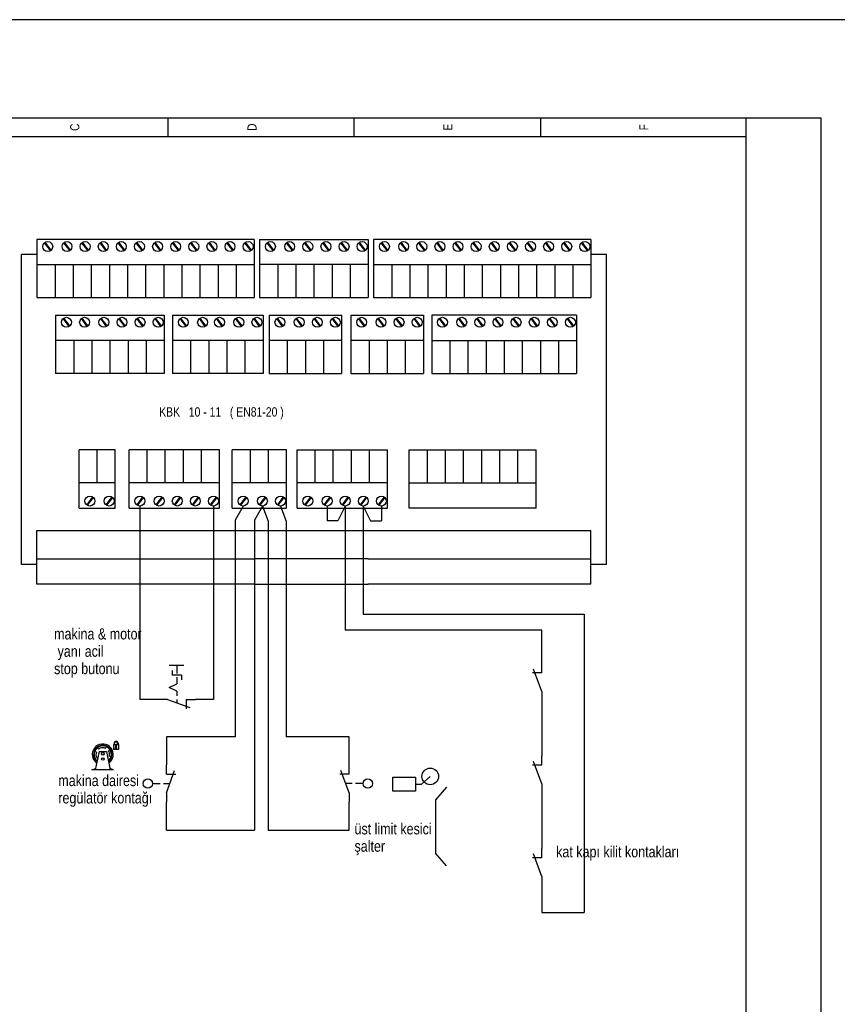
# Model space of a CAD drawing. Header units: centimetres. Extents: x 0 to 13360, y -30 to 2970.
# Tile 25 of 27: x 11550 to 11964, y 2471 to 2970. Entities that reach past the tile are written whole.
import ezdxf
from ezdxf.enums import TextEntityAlignment as Align

# ---------------------------------------------------------------- set-up
doc = ezdxf.new("R2010")
doc.units = ezdxf.units.CM
for name, color, linetype in [('ASN-CERCEVE', 7, 'CONTINUOUS'), ('ASN-ELEKTRIK', 3, 'CONTINUOUS'), ('ASN-ELEKTRIK-YAZI', 4, 'CONTINUOUS')]:
    doc.layers.add(name, color=color, linetype=linetype)
doc.styles.get("Standard").update_dxf_attribs({"font": 'arial.ttf', "width": 0.8})

msp = doc.modelspace()

# ---------------------------------------------------------------- linework, layer by layer
at = {"layer": 'ASN-CERCEVE'}
for points in [[(0, 0), (13359.95, 0), (13359.95, 2970), (0, 2970)], [(100, 0), (13334.95, 0), (13334.95, 2970), (100, 2970)]]:
    msp.add_lwpolyline(points, close=True, dxfattribs=at)
at = {"layer": 'ASN-ELEKTRIK'}
for p, q in [((11289.15, 2920.2), (11955.9, 2920.2)), ((11624.89, 2920.2), (11624.89, 2910.74)), ((11719.46, 2910.74), (11719.46, 2920.2)), ((11814.04, 2910.74), (11814.04, 2920.2)), ((11918.07, 1974.44), (11918.07, 2920.2)), ((11955.9, 2920.2), (11955.9, 1974.44)), ((11289.15, 2910.74), (11918.07, 2910.74)), ((11558.59, 2858.58), (11558.59, 2829.05)), ((11668.76, 2858.58), (11558.59, 2858.58)), ((11565.44, 2852.86), (11562.45, 2856.89)), ((11565.44, 2852.86), (11562.45, 2856.89)), ((11565.75, 2853.1), (11562.78, 2857.12)), ((11565.75, 2853.1), (11562.78, 2857.12)), ((11575.21, 2852.86), (11572.22, 2856.89)), ((11575.21, 2852.86), (11572.22, 2856.89)), ((11575.52, 2853.1), (11572.55, 2857.12)), ((11575.52, 2853.1), (11572.55, 2857.12)), ((11584.39, 2852.86), (11581.41, 2856.89)), ((11584.39, 2852.86), (11581.41, 2856.89)), ((11584.7, 2853.1), (11581.73, 2857.12)), ((11584.7, 2853.1), (11581.73, 2857.12)), ((11593.57, 2852.86), (11590.59, 2856.89)), ((11593.57, 2852.86), (11590.59, 2856.89)), ((11593.88, 2853.1), (11590.91, 2857.12)), ((11593.88, 2853.1), (11590.91, 2857.12)), ((11602.75, 2852.86), (11599.77, 2856.89)), ((11602.75, 2852.86), (11599.77, 2856.89)), ((11603.06, 2853.1), (11600.09, 2857.12)), ((11603.06, 2853.1), (11600.09, 2857.12)), ((11611.93, 2852.86), (11608.95, 2856.89)), ((11611.93, 2852.86), (11608.95, 2856.89)), ((11612.25, 2853.1), (11609.27, 2857.12)), ((11612.25, 2853.1), (11609.27, 2857.12)), ((11621.11, 2852.86), (11618.13, 2856.89)), ((11621.11, 2852.86), (11618.13, 2856.89)), ((11621.43, 2853.1), (11618.45, 2857.12)), ((11621.43, 2853.1), (11618.45, 2857.12)), ((11630.29, 2852.86), (11627.31, 2856.89)), ((11630.29, 2852.86), (11627.31, 2856.89)), ((11630.61, 2853.1), (11627.63, 2857.12)), ((11630.61, 2853.1), (11627.63, 2857.12)), ((11639.48, 2852.86), (11636.49, 2856.89)), ((11639.48, 2852.86), (11636.49, 2856.89)), ((11639.79, 2853.1), (11636.81, 2857.12)), ((11639.79, 2853.1), (11636.81, 2857.12)), ((11648.66, 2852.86), (11645.67, 2856.89)), ((11648.66, 2852.86), (11645.67, 2856.89)), ((11648.97, 2853.1), (11645.99, 2857.12)), ((11648.97, 2853.1), (11645.99, 2857.12)), ((11657.84, 2852.86), (11654.85, 2856.89)), ((11657.84, 2852.86), (11654.85, 2856.89)), ((11658.15, 2853.1), (11655.17, 2857.12)), ((11658.15, 2853.1), (11655.17, 2857.12)), ((11667.02, 2852.86), (11664.03, 2856.89)), ((11667.02, 2852.86), (11664.03, 2856.89)), ((11667.33, 2853.1), (11664.35, 2857.12)), ((11667.33, 2853.1), (11664.35, 2857.12)), ((11668.76, 2858.58), (11668.76, 2829.05)), ((11671.46, 2858.58), (11671.46, 2829.05)), ((11671.46, 2858.58), (11726.54, 2858.58)), ((11678.31, 2852.86), (11675.32, 2856.89)), ((11678.31, 2852.86), (11675.32, 2856.89)), ((11678.62, 2853.1), (11675.65, 2857.12)), ((11678.62, 2853.1), (11675.65, 2857.12)), ((11688.08, 2852.86), (11685.09, 2856.89)), ((11688.08, 2852.86), (11685.09, 2856.89)), ((11688.39, 2853.1), (11685.42, 2857.12)), ((11688.39, 2853.1), (11685.42, 2857.12)), ((11697.26, 2852.86), (11694.28, 2856.89)), ((11697.26, 2852.86), (11694.28, 2856.89)), ((11697.57, 2853.1), (11694.6, 2857.12)), ((11697.57, 2853.1), (11694.6, 2857.12)), ((11706.44, 2852.86), (11703.46, 2856.89)), ((11706.44, 2852.86), (11703.46, 2856.89)), ((11706.75, 2853.1), (11703.78, 2857.12)), ((11706.75, 2853.1), (11703.78, 2857.12)), ((11715.62, 2852.86), (11712.64, 2856.89)), ((11715.62, 2852.86), (11712.64, 2856.89)), ((11715.94, 2853.1), (11712.96, 2857.12)), ((11715.94, 2853.1), (11712.96, 2857.12)), ((11724.8, 2852.86), (11721.82, 2856.89)), ((11724.8, 2852.86), (11721.82, 2856.89)), ((11725.12, 2853.1), (11722.14, 2857.12)), ((11725.12, 2853.1), (11722.14, 2857.12)), ((11726.54, 2858.58), (11726.54, 2829.05)), ((11726.54, 2858.58), (11726.54, 2829.05)), ((11729.25, 2858.58), (11729.25, 2829.05)), ((11839.42, 2858.58), (11729.25, 2858.58)), ((11736.1, 2852.86), (11733.11, 2856.89)), ((11736.1, 2852.86), (11733.11, 2856.89)), ((11736.41, 2853.1), (11733.43, 2857.12)), ((11736.41, 2853.1), (11733.43, 2857.12)), ((11745.87, 2852.86), (11742.88, 2856.89)), ((11745.87, 2852.86), (11742.88, 2856.89)), ((11746.18, 2853.1), (11743.2, 2857.12)), ((11746.18, 2853.1), (11743.2, 2857.12)), ((11755.05, 2852.86), (11752.06, 2856.89)), ((11755.05, 2852.86), (11752.06, 2856.89)), ((11755.36, 2853.1), (11752.38, 2857.12)), ((11755.36, 2853.1), (11752.38, 2857.12)), ((11764.23, 2852.86), (11761.24, 2856.89)), ((11764.23, 2852.86), (11761.24, 2856.89)), ((11764.54, 2853.1), (11761.56, 2857.12)), ((11764.54, 2853.1), (11761.56, 2857.12)), ((11773.41, 2852.86), (11770.42, 2856.89)), ((11773.41, 2852.86), (11770.42, 2856.89)), ((11773.72, 2853.1), (11770.74, 2857.12)), ((11773.72, 2853.1), (11770.74, 2857.12)), ((11782.59, 2852.86), (11779.6, 2856.89)), ((11782.59, 2852.86), (11779.6, 2856.89)), ((11782.9, 2853.1), (11779.93, 2857.12)), ((11782.9, 2853.1), (11779.93, 2857.12)), ((11791.77, 2852.86), (11788.78, 2856.89)), ((11791.77, 2852.86), (11788.78, 2856.89)), ((11792.08, 2853.1), (11789.11, 2857.12)), ((11792.08, 2853.1), (11789.11, 2857.12)), ((11800.95, 2852.86), (11797.97, 2856.89)), ((11800.95, 2852.86), (11797.97, 2856.89)), ((11801.26, 2853.1), (11798.29, 2857.12)), ((11801.26, 2853.1), (11798.29, 2857.12)), ((11810.13, 2852.86), (11807.15, 2856.89)), ((11810.13, 2852.86), (11807.15, 2856.89)), ((11810.44, 2853.1), (11807.47, 2857.12)), ((11810.44, 2853.1), (11807.47, 2857.12)), ((11819.31, 2852.86), (11816.33, 2856.89)), ((11819.31, 2852.86), (11816.33, 2856.89)), ((11819.62, 2853.1), (11816.65, 2857.12)), ((11819.62, 2853.1), (11816.65, 2857.12)), ((11828.49, 2852.86), (11825.51, 2856.89)), ((11828.49, 2852.86), (11825.51, 2856.89)), ((11828.81, 2853.1), (11825.83, 2857.12)), ((11828.81, 2853.1), (11825.83, 2857.12)), ((11837.67, 2852.86), (11834.69, 2856.89)), ((11837.67, 2852.86), (11834.69, 2856.89)), ((11837.99, 2853.1), (11835.01, 2857.12)), ((11837.99, 2853.1), (11835.01, 2857.12)), ((11839.42, 2858.58), (11839.42, 2829.05)), ((11550.7, 2693.61), (11550.7, 2850.96)), ((11558.59, 2850.96), (11550.7, 2850.96)), ((11847.3, 2850.96), (11839.42, 2850.96)), ((11847.3, 2693.61), (11847.3, 2850.96)), ((11558.59, 2845.78), (11668.76, 2845.78)), ((11567.77, 2845.78), (11567.77, 2829.05)), ((11576.95, 2845.78), (11576.95, 2829.05)), ((11576.95, 2845.78), (11576.95, 2829.05)), ((11586.13, 2845.78), (11586.13, 2829.05)), ((11586.13, 2845.78), (11586.13, 2829.05)), ((11595.31, 2845.78), (11595.31, 2829.05)), ((11595.31, 2845.78), (11595.31, 2829.05)), ((11604.49, 2845.78), (11604.49, 2829.05)), ((11604.49, 2845.78), (11604.49, 2829.05)), ((11613.67, 2845.78), (11613.67, 2829.05)), ((11613.67, 2845.78), (11613.67, 2829.05)), ((11622.86, 2845.78), (11622.86, 2829.05)), ((11622.86, 2845.78), (11622.86, 2829.05)), ((11622.86, 2845.78), (11622.86, 2829.05)), ((11632.04, 2845.78), (11632.04, 2829.05)), ((11632.04, 2845.78), (11632.04, 2829.05)), ((11632.04, 2845.78), (11632.04, 2829.05)), ((11641.22, 2845.78), (11641.22, 2829.05)), ((11641.22, 2845.78), (11641.22, 2829.05)), ((11641.22, 2845.78), (11641.22, 2829.05)), ((11650.4, 2845.78), (11650.4, 2829.05)), ((11650.4, 2845.78), (11650.4, 2829.05)), ((11650.4, 2845.78), (11650.4, 2829.05)), ((11659.58, 2845.78), (11659.58, 2829.05)), ((11659.58, 2845.78), (11659.58, 2829.05)), ((11659.58, 2845.78), (11659.58, 2829.05)), ((11726.54, 2845.78), (11671.46, 2845.78)), ((11680.64, 2845.78), (11680.64, 2829.05)), ((11689.82, 2845.78), (11689.82, 2829.05)), ((11689.82, 2845.78), (11689.82, 2829.05)), ((11699, 2845.78), (11699, 2829.05)), ((11699, 2845.78), (11699, 2829.05)), ((11708.18, 2845.78), (11708.18, 2829.05)), ((11708.18, 2845.78), (11708.18, 2829.05)), ((11717.36, 2845.78), (11717.36, 2829.05)), ((11717.36, 2845.78), (11717.36, 2829.05)), ((11729.25, 2845.78), (11839.42, 2845.78)), ((11738.43, 2845.78), (11738.43, 2829.05)), ((11747.61, 2845.78), (11747.61, 2829.05)), ((11747.61, 2845.78), (11747.61, 2829.05)), ((11756.79, 2845.78), (11756.79, 2829.05)), ((11756.79, 2845.78), (11756.79, 2829.05)), ((11765.97, 2845.78), (11765.97, 2829.05)), ((11765.97, 2845.78), (11765.97, 2829.05)), ((11775.15, 2845.78), (11775.15, 2829.05)), ((11775.15, 2845.78), (11775.15, 2829.05)), ((11784.33, 2845.78), (11784.33, 2829.05)), ((11784.33, 2845.78), (11784.33, 2829.05)), ((11793.51, 2845.78), (11793.51, 2829.05)), ((11793.51, 2845.78), (11793.51, 2829.05)), ((11793.51, 2845.78), (11793.51, 2829.05)), ((11802.69, 2845.78), (11802.69, 2829.05)), ((11802.69, 2845.78), (11802.69, 2829.05)), ((11802.69, 2845.78), (11802.69, 2829.05)), ((11811.87, 2845.78), (11811.87, 2829.05)), ((11811.87, 2845.78), (11811.87, 2829.05)), ((11811.87, 2845.78), (11811.87, 2829.05)), ((11821.05, 2845.78), (11821.05, 2829.05)), ((11821.05, 2845.78), (11821.05, 2829.05)), ((11821.05, 2845.78), (11821.05, 2829.05)), ((11830.23, 2845.78), (11830.23, 2829.05)), ((11830.23, 2845.78), (11830.23, 2829.05)), ((11830.23, 2845.78), (11830.23, 2829.05)), ((11558.59, 2829.05), (11668.76, 2829.05)), ((11671.46, 2829.05), (11726.54, 2829.05)), ((11729.25, 2829.05), (11839.42, 2829.05)), ((11568.07, 2820.15), (11623.15, 2820.15)), ((11568.07, 2820.15), (11568.07, 2790.63)), ((11574.92, 2814.44), (11571.93, 2818.47)), ((11574.92, 2814.44), (11571.93, 2818.47)), ((11575.23, 2814.68), (11572.26, 2818.69)), ((11575.23, 2814.68), (11572.26, 2818.69)), ((11584.1, 2814.44), (11581.12, 2818.47)), ((11584.1, 2814.44), (11581.12, 2818.47)), ((11584.41, 2814.68), (11581.44, 2818.69)), ((11584.41, 2814.68), (11581.44, 2818.69)), ((11593.87, 2814.44), (11590.89, 2818.47)), ((11593.87, 2814.44), (11590.89, 2818.47)), ((11594.18, 2814.68), (11591.21, 2818.69)), ((11594.18, 2814.68), (11591.21, 2818.69)), ((11603.05, 2814.44), (11600.07, 2818.47)), ((11603.05, 2814.44), (11600.07, 2818.47)), ((11603.36, 2814.68), (11600.39, 2818.69)), ((11603.36, 2814.68), (11600.39, 2818.69)), ((11612.23, 2814.44), (11609.25, 2818.47)), ((11612.23, 2814.44), (11609.25, 2818.47)), ((11612.55, 2814.68), (11609.57, 2818.69)), ((11612.55, 2814.68), (11609.57, 2818.69)), ((11621.41, 2814.44), (11618.43, 2818.47)), ((11621.41, 2814.44), (11618.43, 2818.47)), ((11621.73, 2814.68), (11618.75, 2818.69)), ((11621.73, 2814.68), (11618.75, 2818.69)), ((11623.15, 2820.15), (11623.15, 2790.63)), ((11623.15, 2820.15), (11623.15, 2790.63)), ((11627.31, 2820.15), (11673.21, 2820.15)), ((11627.31, 2820.15), (11627.31, 2790.63)), ((11634.16, 2814.44), (11631.17, 2818.47)), ((11634.16, 2814.44), (11631.17, 2818.47)), ((11634.47, 2814.68), (11631.49, 2818.69)), ((11634.47, 2814.68), (11631.49, 2818.69)), ((11643.93, 2814.44), (11640.94, 2818.47)), ((11643.93, 2814.44), (11640.94, 2818.47)), ((11644.24, 2814.68), (11641.27, 2818.69)), ((11644.24, 2814.68), (11641.27, 2818.69)), ((11652.52, 2814.44), (11649.53, 2818.47)), ((11652.52, 2814.44), (11649.53, 2818.47)), ((11652.83, 2814.68), (11649.86, 2818.69)), ((11652.83, 2814.68), (11649.86, 2818.69)), ((11662.29, 2814.44), (11659.3, 2818.47)), ((11662.29, 2814.44), (11659.3, 2818.47)), ((11662.6, 2814.68), (11659.63, 2818.69)), ((11662.6, 2814.68), (11659.63, 2818.69)), ((11671.47, 2814.44), (11668.49, 2818.47)), ((11671.47, 2814.44), (11668.49, 2818.47)), ((11671.78, 2814.68), (11668.81, 2818.69)), ((11671.78, 2814.68), (11668.81, 2818.69)), ((11673.21, 2820.15), (11673.21, 2790.63)), ((11673.21, 2820.15), (11673.21, 2790.63)), ((11676.27, 2820.15), (11676.27, 2790.63)), ((11676.27, 2820.15), (11713, 2820.15)), ((11683.12, 2814.44), (11680.14, 2818.47)), ((11683.12, 2814.44), (11680.14, 2818.47)), ((11683.44, 2814.68), (11680.46, 2818.69)), ((11683.44, 2814.68), (11680.46, 2818.69)), ((11692.89, 2814.44), (11689.91, 2818.47)), ((11692.89, 2814.44), (11689.91, 2818.47)), ((11693.21, 2814.68), (11690.23, 2818.69)), ((11693.21, 2814.68), (11690.23, 2818.69)), ((11702.07, 2814.44), (11699.09, 2818.47)), ((11702.07, 2814.44), (11699.09, 2818.47)), ((11702.39, 2814.68), (11699.41, 2818.69)), ((11702.39, 2814.68), (11699.41, 2818.69)), ((11711.26, 2814.44), (11708.27, 2818.47)), ((11711.26, 2814.44), (11708.27, 2818.47)), ((11711.57, 2814.68), (11708.59, 2818.69)), ((11711.57, 2814.68), (11708.59, 2818.69)), ((11713, 2820.15), (11713, 2790.63)), ((11713, 2820.15), (11713, 2790.63)), ((11717.72, 2820.15), (11717.72, 2790.63)), ((11717.72, 2820.15), (11754.44, 2820.15)), ((11724.57, 2814.44), (11721.58, 2818.47)), ((11724.57, 2814.44), (11721.58, 2818.47)), ((11724.88, 2814.68), (11721.9, 2818.69)), ((11724.88, 2814.68), (11721.9, 2818.69)), ((11734.34, 2814.44), (11731.35, 2818.47)), ((11734.34, 2814.44), (11731.35, 2818.47)), ((11734.65, 2814.68), (11731.68, 2818.69)), ((11734.65, 2814.68), (11731.68, 2818.69)), ((11743.52, 2814.44), (11740.53, 2818.47)), ((11743.52, 2814.44), (11740.53, 2818.47)), ((11743.83, 2814.68), (11740.86, 2818.69)), ((11743.83, 2814.68), (11740.86, 2818.69)), ((11752.7, 2814.44), (11749.71, 2818.47)), ((11752.7, 2814.44), (11749.71, 2818.47)), ((11753.01, 2814.68), (11750.04, 2818.69)), ((11753.01, 2814.68), (11750.04, 2818.69)), ((11754.44, 2820.15), (11754.44, 2790.63)), ((11754.44, 2820.15), (11754.44, 2790.63)), ((11758.68, 2820.15), (11758.68, 2790.63)), ((11832.12, 2820.15), (11758.68, 2820.15)), ((11765.53, 2814.44), (11762.54, 2818.47)), ((11765.53, 2814.44), (11762.54, 2818.47)), ((11765.84, 2814.68), (11762.86, 2818.69)), ((11765.84, 2814.68), (11762.86, 2818.69)), ((11775.3, 2814.44), (11772.31, 2818.47)), ((11775.3, 2814.44), (11772.31, 2818.47)), ((11775.61, 2814.68), (11772.63, 2818.69)), ((11775.61, 2814.68), (11772.63, 2818.69)), ((11784.48, 2814.44), (11781.49, 2818.47)), ((11784.48, 2814.44), (11781.49, 2818.47)), ((11784.79, 2814.68), (11781.82, 2818.69)), ((11784.79, 2814.68), (11781.82, 2818.69)), ((11793.66, 2814.44), (11790.67, 2818.47)), ((11793.66, 2814.44), (11790.67, 2818.47)), ((11793.97, 2814.68), (11791, 2818.69)), ((11793.97, 2814.68), (11791, 2818.69)), ((11802.84, 2814.44), (11799.85, 2818.47)), ((11802.84, 2814.44), (11799.85, 2818.47)), ((11803.15, 2814.68), (11800.18, 2818.69)), ((11803.15, 2814.68), (11800.18, 2818.69)), ((11812.02, 2814.44), (11809.04, 2818.47)), ((11812.02, 2814.44), (11809.04, 2818.47)), ((11812.33, 2814.68), (11809.36, 2818.69)), ((11812.33, 2814.68), (11809.36, 2818.69)), ((11821.2, 2814.44), (11818.22, 2818.47)), ((11821.2, 2814.44), (11818.22, 2818.47)), ((11821.51, 2814.68), (11818.54, 2818.69)), ((11821.51, 2814.68), (11818.54, 2818.69)), ((11830.38, 2814.44), (11827.4, 2818.47)), ((11830.38, 2814.44), (11827.4, 2818.47)), ((11830.7, 2814.68), (11827.72, 2818.69)), ((11830.7, 2814.68), (11827.72, 2818.69)), ((11832.12, 2820.15), (11832.12, 2790.63)), ((11623.15, 2807.35), (11568.07, 2807.35)), ((11577.25, 2807.35), (11577.25, 2790.63)), ((11577.25, 2807.35), (11577.25, 2790.63)), ((11586.43, 2807.35), (11586.43, 2790.63)), ((11595.61, 2807.35), (11595.61, 2790.63)), ((11595.61, 2807.35), (11595.61, 2790.63)), ((11604.79, 2807.35), (11604.79, 2790.63)), ((11604.79, 2807.35), (11604.79, 2790.63)), ((11613.97, 2807.35), (11613.97, 2790.63)), ((11613.97, 2807.35), (11613.97, 2790.63)), ((11673.21, 2807.35), (11627.31, 2807.35)), ((11636.49, 2807.35), (11636.49, 2790.63)), ((11645.67, 2807.35), (11645.67, 2790.63)), ((11645.67, 2807.35), (11645.67, 2790.63)), ((11645.67, 2807.35), (11645.67, 2790.63)), ((11654.85, 2807.35), (11654.85, 2790.63)), ((11664.03, 2807.35), (11664.03, 2790.63)), ((11664.03, 2807.35), (11664.03, 2790.63)), ((11713, 2807.35), (11676.27, 2807.35)), ((11685.45, 2807.35), (11685.45, 2790.63)), ((11694.64, 2807.35), (11694.64, 2790.63)), ((11694.64, 2807.35), (11694.64, 2790.63)), ((11703.82, 2807.35), (11703.82, 2790.63)), ((11703.82, 2807.35), (11703.82, 2790.63)), ((11754.44, 2807.35), (11717.72, 2807.35)), ((11726.9, 2807.35), (11726.9, 2790.63)), ((11736.08, 2807.35), (11736.08, 2790.63)), ((11736.08, 2807.35), (11736.08, 2790.63)), ((11745.26, 2807.35), (11745.26, 2790.63)), ((11745.26, 2807.35), (11745.26, 2790.63)), ((11758.68, 2807.35), (11832.12, 2807.35)), ((11767.86, 2807.35), (11767.86, 2790.63)), ((11777.04, 2807.35), (11777.04, 2790.63)), ((11777.04, 2807.35), (11777.04, 2790.63)), ((11786.22, 2807.35), (11786.22, 2790.63)), ((11786.22, 2807.35), (11786.22, 2790.63)), ((11795.4, 2807.35), (11795.4, 2790.63)), ((11795.4, 2807.35), (11795.4, 2790.63)), ((11804.58, 2807.35), (11804.58, 2790.63)), ((11804.58, 2807.35), (11804.58, 2790.63)), ((11813.76, 2807.35), (11813.76, 2790.63)), ((11813.76, 2807.35), (11813.76, 2790.63)), ((11822.94, 2807.35), (11822.94, 2790.63)), ((11623.15, 2790.63), (11568.07, 2790.63)), ((11673.21, 2790.63), (11627.31, 2790.63)), ((11676.27, 2790.63), (11713, 2790.63)), ((11717.72, 2790.63), (11754.44, 2790.63)), ((11758.68, 2790.63), (11832.12, 2790.63)), ((11579.93, 2722.25), (11579.93, 2751.77)), ((11598.29, 2751.77), (11579.93, 2751.77)), ((11589.11, 2735.05), (11589.11, 2751.77)), ((11598.29, 2722.25), (11598.29, 2751.77)), ((11598.29, 2722.25), (11598.29, 2751.77)), ((11605.28, 2722.25), (11605.28, 2751.77)), ((11651.19, 2751.77), (11605.28, 2751.77)), ((11614.46, 2735.05), (11614.46, 2751.77)), ((11623.64, 2735.05), (11623.64, 2751.77)), ((11623.64, 2735.05), (11623.64, 2751.77)), ((11632.83, 2735.05), (11632.83, 2751.77)), ((11632.83, 2735.05), (11632.83, 2751.77)), ((11642.01, 2735.05), (11642.01, 2751.77)), ((11642.01, 2735.05), (11642.01, 2751.77)), ((11651.19, 2722.25), (11651.19, 2751.77)), ((11651.19, 2722.25), (11651.19, 2751.77)), ((11657.62, 2722.25), (11657.62, 2751.77)), ((11685.16, 2751.77), (11657.62, 2751.77)), ((11666.8, 2735.05), (11666.8, 2751.77)), ((11675.98, 2735.05), (11675.98, 2751.77)), ((11675.98, 2735.05), (11675.98, 2751.77)), ((11685.16, 2722.25), (11685.16, 2751.77)), ((11685.16, 2722.25), (11685.16, 2751.77)), ((11690.42, 2722.25), (11690.42, 2751.77)), ((11690.42, 2751.77), (11736.32, 2751.77)), ((11699.6, 2735.05), (11699.6, 2751.77)), ((11708.78, 2735.05), (11708.78, 2751.77)), ((11708.78, 2735.05), (11708.78, 2751.77)), ((11717.96, 2735.05), (11717.96, 2751.77)), ((11717.96, 2735.05), (11717.96, 2751.77)), ((11727.14, 2735.05), (11727.14, 2751.77)), ((11727.14, 2735.05), (11727.14, 2751.77)), ((11736.32, 2722.25), (11736.32, 2751.77)), ((11736.32, 2722.25), (11736.32, 2751.77)), ((11747.3, 2722.25), (11747.3, 2751.77)), ((11747.3, 2751.77), (11811.57, 2751.77)), ((11756.48, 2735.05), (11756.48, 2751.77)), ((11765.66, 2735.05), (11765.66, 2751.77)), ((11765.66, 2735.05), (11765.66, 2751.77)), ((11774.84, 2735.05), (11774.84, 2751.77)), ((11774.84, 2735.05), (11774.84, 2751.77)), ((11784.02, 2735.05), (11784.02, 2751.77)), ((11784.02, 2735.05), (11784.02, 2751.77)), ((11793.21, 2735.05), (11793.21, 2751.77)), ((11793.21, 2735.05), (11793.21, 2751.77)), ((11802.39, 2735.05), (11802.39, 2751.77)), ((11802.39, 2735.05), (11802.39, 2751.77)), ((11811.57, 2722.25), (11811.57, 2751.77)), ((11598.29, 2735.05), (11579.93, 2735.05)), ((11651.19, 2735.05), (11605.28, 2735.05)), ((11685.16, 2735.05), (11657.62, 2735.05)), ((11736.32, 2735.05), (11690.42, 2735.05)), ((11747.3, 2735.05), (11811.57, 2735.05)), ((11586.78, 2727.96), (11583.79, 2723.93)), ((11586.78, 2727.96), (11583.79, 2723.93)), ((11587.09, 2727.72), (11584.11, 2723.71)), ((11587.09, 2727.72), (11584.11, 2723.71)), ((11596.55, 2727.96), (11593.56, 2723.93)), ((11596.55, 2727.96), (11593.56, 2723.93)), ((11596.86, 2727.72), (11593.88, 2723.71)), ((11596.86, 2727.72), (11593.88, 2723.71)), ((11612.13, 2727.96), (11609.15, 2723.93)), ((11612.13, 2727.96), (11609.15, 2723.93)), ((11612.45, 2727.72), (11609.47, 2723.71)), ((11612.45, 2727.72), (11609.47, 2723.71)), ((11621.9, 2727.96), (11618.92, 2723.93)), ((11621.9, 2727.96), (11618.92, 2723.93)), ((11622.22, 2727.72), (11619.24, 2723.71)), ((11622.22, 2727.72), (11619.24, 2723.71)), ((11631.08, 2727.96), (11628.1, 2723.93)), ((11631.08, 2727.96), (11628.1, 2723.93)), ((11631.4, 2727.72), (11628.42, 2723.71)), ((11631.4, 2727.72), (11628.42, 2723.71)), ((11640.27, 2727.96), (11637.28, 2723.93)), ((11640.27, 2727.96), (11637.28, 2723.93)), ((11640.58, 2727.72), (11637.6, 2723.71)), ((11640.58, 2727.72), (11637.6, 2723.71)), ((11649.45, 2727.96), (11646.46, 2723.93)), ((11649.45, 2727.96), (11646.46, 2723.93)), ((11649.76, 2727.72), (11646.78, 2723.71)), ((11649.76, 2727.72), (11646.78, 2723.71)), ((11664.47, 2727.96), (11661.49, 2723.93)), ((11664.47, 2727.96), (11661.49, 2723.93)), ((11664.78, 2727.72), (11661.81, 2723.71)), ((11664.78, 2727.72), (11661.81, 2723.71)), ((11674.24, 2727.96), (11671.26, 2723.93)), ((11674.24, 2727.96), (11671.26, 2723.93)), ((11674.55, 2727.72), (11671.58, 2723.71)), ((11674.55, 2727.72), (11671.58, 2723.71)), ((11683.42, 2727.96), (11680.44, 2723.93)), ((11683.42, 2727.96), (11680.44, 2723.93)), ((11683.74, 2727.72), (11680.76, 2723.71)), ((11683.74, 2727.72), (11680.76, 2723.71)), ((11697.27, 2727.96), (11694.28, 2723.93)), ((11697.27, 2727.96), (11694.28, 2723.93)), ((11697.58, 2727.72), (11694.6, 2723.71)), ((11697.58, 2727.72), (11694.6, 2723.71)), ((11707.04, 2727.96), (11704.05, 2723.93)), ((11707.04, 2727.96), (11704.05, 2723.93)), ((11707.35, 2727.72), (11704.37, 2723.71)), ((11707.35, 2727.72), (11704.37, 2723.71)), ((11716.22, 2727.96), (11713.23, 2723.93)), ((11716.22, 2727.96), (11713.23, 2723.93)), ((11716.53, 2727.72), (11713.55, 2723.71)), ((11716.53, 2727.72), (11713.55, 2723.71)), ((11725.4, 2727.96), (11722.41, 2723.93)), ((11725.4, 2727.96), (11722.41, 2723.93)), ((11725.71, 2727.72), (11722.74, 2723.71)), ((11725.71, 2727.72), (11722.74, 2723.71)), ((11734.58, 2727.96), (11731.59, 2723.93)), ((11734.58, 2727.96), (11731.59, 2723.93)), ((11734.89, 2727.72), (11731.92, 2723.71)), ((11734.89, 2727.72), (11731.92, 2723.71)), ((11579.93, 2722.25), (11598.29, 2722.25)), ((11605.28, 2722.25), (11651.19, 2722.25)), ((11610.76, 2723.35), (11610.76, 2625.21)), ((11648.07, 2723.35), (11648.07, 2625.21)), ((11657.62, 2722.25), (11685.16, 2722.25)), ((11663.1, 2723.35), (11659.02, 2716.16)), ((11672.87, 2723.35), (11668.79, 2716.16)), ((11672.87, 2723.35), (11675.8, 2715.62)), ((11682.05, 2723.35), (11684.98, 2715.62)), ((11690.42, 2722.25), (11736.32, 2722.25)), ((11705.66, 2723.35), (11705.66, 2715.86)), ((11714.84, 2723.35), (11711.14, 2715.86)), ((11714.84, 2723.35), (11714.84, 2660.33)), ((11724.02, 2723.35), (11724.02, 2668.53)), ((11724.02, 2723.35), (11727.73, 2715.86)), ((11733.2, 2723.35), (11733.2, 2715.86)), ((11811.57, 2722.25), (11747.3, 2722.25)), ((11659.02, 2716.16), (11659.02, 2606.21)), ((11668.79, 2716.16), (11668.79, 2558.95)), ((11675.8, 2715.62), (11675.8, 2558.95)), ((11684.98, 2715.62), (11684.98, 2606.21)), ((11711.14, 2715.86), (11705.66, 2715.86)), ((11727.73, 2715.86), (11733.2, 2715.86)), ((11558.59, 2683.73), (11558.59, 2710.88)), ((11558.59, 2710.88), (11668.76, 2710.88)), ((11668.76, 2710.88), (11726.54, 2710.88)), ((11726.54, 2710.88), (11839.42, 2710.88)), ((11839.42, 2683.73), (11839.42, 2710.88)), ((11558.59, 2693.61), (11550.7, 2693.61)), ((11558.59, 2696.53), (11668.76, 2696.53)), ((11726.54, 2696.53), (11668.76, 2696.53)), ((11726.54, 2696.53), (11839.42, 2696.53)), ((11847.3, 2693.61), (11839.42, 2693.61)), ((11668.76, 2683.73), (11558.59, 2683.73)), ((11668.76, 2683.73), (11726.54, 2683.73)), ((11839.42, 2683.73), (11726.54, 2683.73)), ((11724.02, 2668.53), (11836.02, 2668.53)), ((11836.02, 2668.53), (11836.02, 2517.26)), ((11814.45, 2660.33), (11714.84, 2660.33)), ((11814.45, 2643.48), (11814.45, 2660.33)), ((11625.55, 2642.63), (11633.12, 2642.63)), ((11629.41, 2642.61), (11629.41, 2638.45)), ((11814.45, 2638.75), (11814.45, 2643.48)), ((11627.05, 2639.87), (11627.05, 2637.51)), ((11631.78, 2637.51), (11627.05, 2637.51)), ((11631.78, 2637.51), (11631.78, 2635.14)), ((11814.45, 2638.75), (11809.72, 2638.75)), ((11814.45, 2629.3), (11810.32, 2640.65)), ((11625.63, 2631.36), (11629.41, 2633.25)), ((11629.41, 2636.56), (11629.41, 2633.25)), ((11629.41, 2629.47), (11625.63, 2631.36)), ((11629.41, 2629.47), (11629.41, 2627.1)), ((11814.45, 2629.3), (11814.45, 2624.57)), ((11619.96, 2625.21), (11610.76, 2625.21)), ((11624.69, 2625.21), (11619.96, 2625.21)), ((11624.69, 2625.21), (11636.03, 2621.08)), ((11629.41, 2625.21), (11629.41, 2623.51)), ((11634.14, 2625.21), (11638.87, 2625.21)), ((11634.14, 2625.21), (11634.14, 2620.48)), ((11648.07, 2625.21), (11638.87, 2625.21)), ((11814.45, 2624.57), (11814.45, 2596.59)), ((11597.44, 2602.38), (11599.9, 2602.38)), ((11597.44, 2602.38), (11597.44, 2599.92)), ((11597.68, 2602.99), (11597.68, 2602.38)), ((11597.87, 2602.38), (11597.87, 2602.99)), ((11599.47, 2602.38), (11599.47, 2602.99)), ((11599.67, 2602.99), (11599.67, 2602.38)), ((11599.9, 2602.38), (11599.9, 2599.92)), ((11659.02, 2606.21), (11624.25, 2606.21)), ((11624.25, 2606.21), (11624.25, 2592.04)), ((11716.82, 2606.21), (11684.98, 2606.21)), ((11716.82, 2592.04), (11716.82, 2606.21)), ((11588.72, 2598.51), (11587.84, 2598.84)), ((11590.07, 2598.92), (11588.12, 2589.5)), ((11589.91, 2600.09), (11589.27, 2600.79)), ((11590.07, 2598.92), (11593.81, 2598.92)), ((11593.37, 2600.45), (11593.76, 2601.3)), ((11593.81, 2598.92), (11595.76, 2589.5)), ((11594.78, 2599.26), (11595.53, 2599.82)), ((11599.9, 2599.92), (11597.44, 2599.92)), ((11598.32, 2600.48), (11598.54, 2601.44)), ((11598.32, 2600.48), (11599.03, 2600.48)), ((11599.03, 2600.48), (11598.8, 2601.44)), ((11594.66, 2594.8), (11595.16, 2594.37)), ((11595.28, 2596.52), (11596.13, 2596.08)), ((11624.25, 2587.31), (11624.25, 2592.04)), ((11716.82, 2587.31), (11716.82, 2592.04)), ((11814.45, 2591.87), (11809.72, 2591.87)), ((11814.45, 2582.41), (11810.32, 2593.76)), ((11814.45, 2591.87), (11814.45, 2596.59)), ((11586.45, 2589.5), (11588.28, 2590.3)), ((11597.43, 2589.5), (11586.45, 2589.5)), ((11597.43, 2589.5), (11595.6, 2590.3)), ((11624.25, 2577.86), (11628.38, 2589.2)), ((11624.25, 2587.31), (11628.98, 2587.31)), ((11716.82, 2587.31), (11712.09, 2587.31)), ((11716.82, 2577.86), (11712.69, 2589.2)), ((11617.16, 2582.58), (11621.05, 2582.58)), ((11622.74, 2582.58), (11625.97, 2582.58)), ((11718.33, 2582.58), (11715.1, 2582.58)), ((11723.91, 2582.58), (11720.02, 2582.58)), ((11739.05, 2585.87), (11750.46, 2585.87)), ((11739.05, 2578.68), (11739.05, 2585.87)), ((11750.46, 2585.87), (11750.46, 2578.68)), ((11750.46, 2582.27), (11753.49, 2582.27)), ((11753.49, 2582.27), (11757.95, 2586.24)), ((11814.45, 2582.41), (11814.45, 2577.68)), ((11624.25, 2577.86), (11624.25, 2573.13)), ((11716.82, 2577.86), (11716.82, 2573.13)), ((11750.46, 2578.68), (11739.05, 2578.68)), ((11766.18, 2580.79), (11760.55, 2574.28)), ((11814.45, 2577.68), (11814.45, 2549.7)), ((11624.25, 2558.95), (11624.25, 2573.13)), ((11716.82, 2558.95), (11716.82, 2573.13)), ((11760.55, 2574.28), (11760.55, 2547.28)), ((11624.25, 2558.95), (11668.79, 2558.95)), ((11675.8, 2558.95), (11716.82, 2558.95)), ((11766.18, 2540.78), (11760.55, 2547.28)), ((11814.45, 2535.52), (11810.32, 2546.87)), ((11814.45, 2544.98), (11814.45, 2549.7)), ((11814.45, 2544.98), (11809.72, 2544.98)), ((11814.45, 2535.52), (11814.45, 2530.79)), ((11814.45, 2530.79), (11814.45, 2517.26)), ((11814.45, 2517.26), (11836.02, 2517.26))]:
    msp.add_line(p, q, dxfattribs=at)
for points in [[(11595.04, 2592.99), (11595.85, 2593.7), (11596.49, 2594.56), (11596.96, 2595.52), (11597.22, 2596.56), (11597.26, 2597.64), (11597.09, 2598.7), (11596.71, 2599.7), (11596.14, 2600.61), (11595.4, 2601.38), (11594.51, 2601.99), (11593.53, 2602.41), (11592.48, 2602.63), (11591.4, 2602.63), (11590.35, 2602.41), (11589.37, 2601.99), (11588.48, 2601.38), (11587.74, 2600.61), (11587.17, 2599.7), (11586.79, 2598.7), (11586.62, 2597.64), (11586.67, 2596.56), (11586.92, 2595.52), (11587.39, 2594.56), (11588.03, 2593.7), (11588.84, 2592.99)], [(11594.88, 2593.75), (11595.55, 2594.42), (11596.06, 2595.21), (11596.41, 2596.09), (11596.56, 2597.03), (11596.53, 2597.97), (11596.3, 2598.89), (11595.89, 2599.74), (11595.32, 2600.5), (11594.61, 2601.12), (11593.78, 2601.58), (11592.88, 2601.86), (11591.94, 2601.96), (11591, 2601.86), (11590.1, 2601.58), (11589.27, 2601.12), (11588.56, 2600.5), (11587.99, 2599.74), (11587.58, 2598.89), (11587.35, 2597.97), (11587.32, 2597.03), (11587.47, 2596.09), (11587.82, 2595.21), (11588.33, 2594.42), (11589, 2593.75)], [(11599.67, 2602.99), (11599.64, 2603.2), (11599.58, 2603.4), (11599.48, 2603.58), (11599.34, 2603.73), (11599.17, 2603.86), (11598.98, 2603.94), (11598.78, 2603.98), (11598.57, 2603.98), (11598.36, 2603.94), (11598.17, 2603.86), (11598.01, 2603.73), (11597.87, 2603.58), (11597.76, 2603.4), (11597.7, 2603.2), (11597.68, 2602.99)], [(11599.47, 2602.99), (11599.45, 2603.16), (11599.4, 2603.32), (11599.32, 2603.47), (11599.2, 2603.59), (11599.07, 2603.69), (11598.91, 2603.75), (11598.75, 2603.79), (11598.58, 2603.79), (11598.42, 2603.75), (11598.27, 2603.68), (11598.13, 2603.58), (11598.02, 2603.46), (11597.94, 2603.31), (11597.89, 2603.15), (11597.87, 2602.99)], [(11598.8, 2601.44), (11598.85, 2601.47), (11598.89, 2601.51), (11598.91, 2601.56), (11598.93, 2601.61), (11598.94, 2601.66), (11598.94, 2601.72), (11598.92, 2601.77), (11598.9, 2601.82), (11598.87, 2601.86), (11598.83, 2601.9), (11598.78, 2601.92), (11598.73, 2601.94), (11598.67, 2601.95), (11598.62, 2601.94), (11598.57, 2601.92), (11598.52, 2601.9), (11598.48, 2601.86), (11598.44, 2601.82), (11598.42, 2601.77), (11598.41, 2601.72), (11598.4, 2601.66), (11598.41, 2601.61), (11598.43, 2601.56), (11598.46, 2601.51), (11598.5, 2601.47), (11598.54, 2601.44)], [(11594.82, 2594.04), (11595.42, 2594.68), (11595.88, 2595.44), (11596.18, 2596.26), (11596.31, 2597.14), (11596.26, 2598.01), (11596.03, 2598.87), (11595.64, 2599.66), (11595.1, 2600.35), (11594.43, 2600.92), (11593.66, 2601.35), (11592.82, 2601.61), (11591.94, 2601.7), (11591.06, 2601.61), (11590.22, 2601.35), (11589.45, 2600.92), (11588.78, 2600.35), (11588.24, 2599.66), (11587.85, 2598.87), (11587.62, 2598.01), (11587.57, 2597.14), (11587.7, 2596.26), (11588, 2595.44), (11588.46, 2594.68), (11589.06, 2594.04)], [(11588.72, 2598.51), (11588.54, 2597.82), (11588.51, 2597.1), (11588.63, 2596.4), (11588.89, 2595.74), (11589.29, 2595.15)], [(11593.37, 2600.45), (11592.68, 2600.68), (11591.95, 2600.76), (11591.23, 2600.69), (11590.54, 2600.46), (11589.91, 2600.09)], [(11595.28, 2596.52), (11595.37, 2597.23), (11595.32, 2597.94), (11595.12, 2598.63), (11594.78, 2599.26)]]:
    msp.add_lwpolyline(points, dxfattribs=at)
for centre, radius in [((11564.06, 2854.96), 2.51), ((11573.83, 2854.96), 2.51), ((11583.01, 2854.96), 2.51), ((11592.2, 2854.96), 2.51), ((11601.38, 2854.96), 2.51), ((11610.56, 2854.96), 2.51), ((11619.74, 2854.96), 2.51), ((11628.92, 2854.96), 2.51), ((11638.1, 2854.96), 2.51), ((11647.28, 2854.96), 2.51), ((11656.46, 2854.96), 2.51), ((11665.64, 2854.96), 2.51), ((11676.93, 2854.96), 2.51), ((11686.7, 2854.96), 2.51), ((11695.89, 2854.96), 2.51), ((11705.07, 2854.96), 2.51), ((11714.25, 2854.96), 2.51), ((11723.43, 2854.96), 2.51), ((11734.72, 2854.96), 2.51), ((11744.49, 2854.96), 2.51), ((11753.67, 2854.96), 2.51), ((11762.85, 2854.96), 2.51), ((11772.03, 2854.96), 2.51), ((11781.21, 2854.96), 2.51), ((11790.39, 2854.96), 2.51), ((11799.58, 2854.96), 2.51), ((11808.76, 2854.96), 2.51), ((11817.94, 2854.96), 2.51), ((11827.12, 2854.96), 2.51), ((11836.3, 2854.96), 2.51), ((11573.54, 2816.54), 2.51), ((11582.73, 2816.54), 2.51), ((11592.5, 2816.54), 2.51), ((11601.68, 2816.54), 2.51), ((11610.86, 2816.54), 2.51), ((11620.04, 2816.54), 2.51), ((11632.78, 2816.54), 2.51), ((11642.55, 2816.54), 2.51), ((11651.14, 2816.54), 2.51), ((11660.91, 2816.54), 2.51), ((11670.1, 2816.54), 2.51), ((11681.75, 2816.54), 2.51), ((11691.52, 2816.54), 2.51), ((11700.7, 2816.54), 2.51), ((11709.88, 2816.54), 2.51), ((11723.19, 2816.54), 2.51), ((11732.96, 2816.54), 2.51), ((11742.14, 2816.54), 2.51), ((11751.32, 2816.54), 2.51), ((11764.15, 2816.54), 2.51), ((11773.92, 2816.54), 2.51), ((11783.1, 2816.54), 2.51), ((11792.28, 2816.54), 2.51), ((11801.46, 2816.54), 2.51), ((11810.65, 2816.54), 2.51), ((11819.83, 2816.54), 2.51), ((11829.01, 2816.54), 2.51), ((11585.4, 2725.86), 2.51), ((11595.17, 2725.86), 2.51), ((11610.76, 2725.86), 2.51), ((11620.53, 2725.86), 2.51), ((11629.71, 2725.86), 2.51), ((11638.89, 2725.86), 2.51), ((11648.07, 2725.86), 2.51), ((11663.1, 2725.86), 2.51), ((11672.87, 2725.86), 2.51), ((11682.05, 2725.86), 2.51), ((11695.89, 2725.86), 2.51), ((11705.66, 2725.86), 2.51), ((11714.84, 2725.86), 2.51), ((11724.02, 2725.86), 2.51), ((11733.2, 2725.86), 2.51), ((11591.94, 2597.71), 0.667), ((11591.94, 2595.04), 0.667), ((11757.95, 2586.24), 4.23), ((11614.79, 2582.58), 2.36), ((11726.28, 2582.58), 2.36)]:
    msp.add_circle(centre, radius, dxfattribs=at)

# ---------------------------------------------------------------- texts
at = {"layer": 'ASN-ELEKTRIK-YAZI', "width": 0.8}
for s, p in [('C', (11580.06, 2915.47)), ('D', (11669.91, 2915.47)), ('E', (11769.21, 2915.47)), ('F', (11868.52, 2915.47))]:
    msp.add_text(s, height=4.63, rotation=90, dxfattribs=at).set_placement(p, align=Align.CENTER)
for s, height, p in [('KBK   10 - 11   ( EN81-20 )', 4.7288, (11620.55, 2773.44)), ('makina & motor', 5.6745, (11567.28, 2661.35)), ('^Iyanı acil', 5.6745, (11567.28, 2652.55)), ('stop butonu', 5.6745, (11567.28, 2643.75)), ('makina dairesi', 5.6745, (11569.41, 2586.96)), ('regülatör kontağı', 5.6745, (11569.41, 2578.17)), ('üst limit kesici', 5.6745, (11719.54, 2562.48)), ('şalter', 5.675, (11719.54, 2553.68)), ('kat kapı kilit kontakları', 5.6745, (11821.75, 2550.86))]:
    msp.add_text(s, height=height, dxfattribs=at).set_placement(p, align=Align.TOP_LEFT)

doc.saveas('drawing.dxf')
